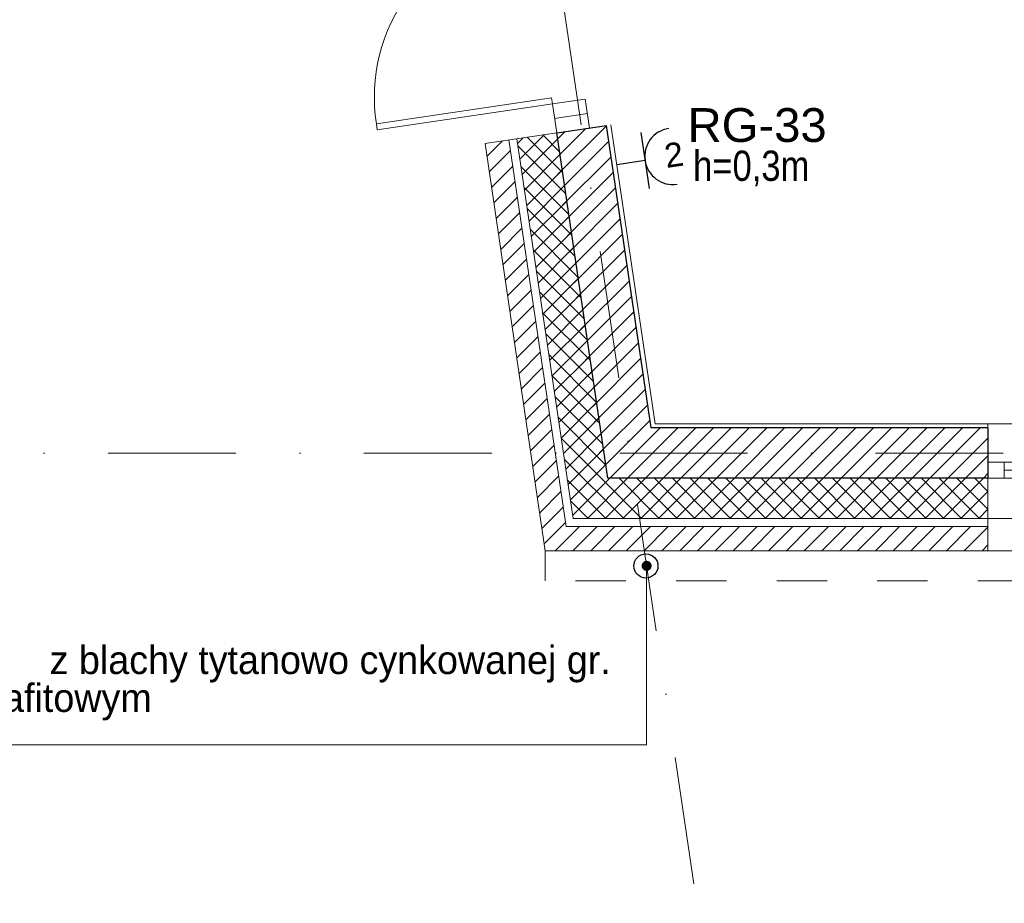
# Model space of a CAD drawing. Header units: metres. Extents: x 10441 to 19716, y -6570 to 1447.
# Tile 19 of 57: x 14392 to 14881, y -4465 to -4026. Entities that reach past the tile are written whole.
import ezdxf
from ezdxf.enums import TextEntityAlignment as Align

# ---------------------------------------------------------------- set-up
doc = ezdxf.new("R2010")
doc.units = ezdxf.units.M
doc.header["$MEASUREMENT"] = 0
for name, pattern in [('8', [0.5, 0.25, -0.25]), ('CONTINOUS', [0]), ('DASHDOT', [25.4, 12.7, -6.35, 0, -6.35])]:
    doc.linetypes.add(name, pattern=pattern)
doc.layers.get('0').update_dxf_attribs({"color": 8})
for name, color, linetype, lineweight in [('#elektryczne', 8, 'Continuous', 20), ('A_B.CIENKIE', 8, 'Continuous', 9), ('A_DRZWI', 8, 'Continuous', 5), ('A_HACZE', 8, 'Continuous', 5), ('A_OPISY', 8, 'Continuous', 18), ('A_OSIE', 8, 'Continuous', 13), ('A_OZACZENIE DRZWI', 8, 'Continuous', 13), ('A_OZNACZENIA OKIEN', 8, 'Continuous', 13), ('A_PROJEKTOWANE ŚCIANY MUROWANE NOŚNE', 8, 'Continuous', 30), ('A_RS', 8, 'Continuous', 25), ('A_STAL CIENKIE', 8, 'Continuous', 0), ('A_STOLARKA', 8, 'Continuous', 5), ('A_TYNK', 8, 'Continuous', 5), ('EB_obwody', 8, 'Continuous', 13)]:
    doc.layers.add(name, color=color, linetype=linetype, lineweight=lineweight)
doc.layers.add('EB_gniazda', color=1, linetype='Continuous')
doc.styles.add('ARIAL', font='arial.ttf')
doc.styles.add('m1_romans', font='romans.shx', dxfattribs={"width": 0.8})
doc.styles.add('opisy okien', font='txt', dxfattribs={"height": 15})

# ---------------------------------------------------------------- blocks, each defined once
blk = doc.blocks.new('_Dot')
at = {"color": 0, "linetype": 'ByBlock', "lineweight": -2}
blk.add_line((-0.5, 0), (-1, 0), dxfattribs=at)
at = {"color": 0, "linetype": 'ByBlock', "const_width": 0.5}
blk.add_lwpolyline([(-0.25, 0, 1), (0.25, 0, 1)], format="xyb", close=True, dxfattribs=at)
blk = doc.blocks.new('podkład')
at = {"layer": 'A_B.CIENKIE', "color": 8, "linetype": '8', "ltscale": 50}
blk.add_line((10690.6, -2044.7), (11260.6, -2044.7), dxfattribs=at)
at = {"layer": 'A_DRZWI', "color": 8, "ltscale": 2}
blk.add_line((10475.22, -1829.94), (10491.54, -1827.52), dxfattribs=at)
for points in [[(10387.11, -1835.63), (10386.67, -1832.66), (10473.72, -1819.77), (10474.16, -1822.74)], [(10490.48, -1820.33), (10492.61, -1834.72), (10476.29, -1837.14), (10474.16, -1822.74)]]:
    blk.add_lwpolyline(points, close=True, dxfattribs=at)
blk.add_arc((10471.98, -1819.32), 86.32, 97.3207, 188.8834, dxfattribs=at)
at = {"layer": 'A_HACZE', "color": 8, "linetype": 'Continuous'}
for p, q in [((10501.02, -1833.6), (10476.91, -1857.71)), ((10459.67, -1839.59), (10456.84, -1842.43)), ((10470.04, -1838.06), (10457.98, -1850.13)), ((10479.2, -1856.89), (10461.62, -1839.31)), ((10477.66, -1846.51), (10469.32, -1838.17)), ((10480.42, -1836.52), (10474.63, -1842.31)), ((10490.79, -1834.99), (10475.77, -1850.01)), ((10449.3, -1841.13), (10441.62, -1848.8)), ((10480.73, -1867.26), (10457, -1843.53)), ((10476.73, -1840.21), (10459.12, -1857.83)), ((10502.16, -1841.3), (10478.05, -1865.41)), ((10453.33, -1845.94), (10442.76, -1856.5)), ((10477.87, -1847.91), (10460.26, -1865.53)), ((10503.3, -1849), (10479.19, -1873.11)), ((10454.47, -1853.64), (10443.9, -1864.2)), ((10482.27, -1877.63), (10458.54, -1853.9)), ((10479.01, -1855.61), (10461.4, -1873.22)), ((10504.44, -1856.7), (10480.33, -1880.81)), ((10455.61, -1861.34), (10445.04, -1871.9)), ((10483.8, -1888.01), (10460.07, -1864.28)), ((10480.15, -1863.31), (10462.54, -1880.92)), ((10456.75, -1869.03), (10446.18, -1879.6)), ((10505.58, -1864.4), (10481.47, -1888.51)), ((10481.29, -1871.01), (10463.68, -1888.62)), ((10506.72, -1872.1), (10482.61, -1896.21)), ((10457.89, -1876.73), (10447.32, -1887.3)), ((10485.34, -1898.38), (10461.61, -1874.65)), ((10482.43, -1878.71), (10464.82, -1896.32)), ((10507.86, -1879.79), (10483.75, -1903.91)), ((10459.03, -1884.43), (10448.46, -1895)), ((10486.87, -1908.76), (10463.14, -1885.03)), ((10483.57, -1886.41), (10465.95, -1904.02)), ((10509, -1887.49), (10484.89, -1911.61)), ((10460.17, -1892.13), (10449.6, -1902.7)), ((10488.41, -1919.13), (10464.68, -1895.4)), ((10484.71, -1894.11), (10467.09, -1911.72)), ((10510.14, -1895.19), (10486.03, -1919.31)), ((10461.31, -1899.83), (10450.74, -1910.4)), ((10485.85, -1901.81), (10468.23, -1919.42)), ((10511.28, -1902.89), (10487.17, -1927.01)), ((10462.45, -1907.53), (10451.88, -1918.1)), ((10489.94, -1929.51), (10466.21, -1905.78)), ((10486.98, -1909.51), (10469.37, -1927.12)), ((10512.42, -1910.59), (10488.3, -1934.7)), ((10463.58, -1915.23), (10453.02, -1925.8)), ((10491.48, -1939.88), (10467.75, -1916.15)), ((10488.12, -1917.21), (10470.51, -1934.82)), ((10464.72, -1922.93), (10454.16, -1933.5)), ((10513.56, -1918.29), (10489.44, -1942.4)), ((10493.02, -1950.26), (10469.29, -1926.52)), ((10489.26, -1924.91), (10471.65, -1942.52)), ((10514.7, -1925.99), (10490.58, -1950.1)), ((10465.86, -1930.63), (10455.3, -1941.2)), ((10490.4, -1932.61), (10472.79, -1950.22)), ((10494.55, -1960.63), (10470.82, -1936.9)), ((10515.84, -1933.69), (10491.72, -1957.8)), ((10467, -1938.33), (10456.44, -1948.89)), ((10491.54, -1940.3), (10473.93, -1957.92)), ((10516.98, -1941.39), (10492.86, -1965.5)), ((10468.14, -1946.03), (10457.58, -1956.59)), ((10496.09, -1971), (10472.36, -1947.27)), ((10492.68, -1948), (10475.07, -1965.62)), ((10518.12, -1949.09), (10494, -1973.2)), ((10469.28, -1953.73), (10458.72, -1964.29)), ((10493.82, -1955.7), (10476.21, -1973.31)), ((10519.26, -1956.79), (10495.14, -1980.9)), ((10470.42, -1961.43), (10459.86, -1971.99)), ((10497.62, -1981.38), (10473.89, -1957.65)), ((10494.96, -1963.4), (10477.35, -1981.01)), ((10520.39, -1964.49), (10496.28, -1988.6)), ((10471.56, -1969.12), (10461, -1979.69)), ((10499.16, -1991.75), (10475.43, -1968.02)), ((10496.1, -1971.1), (10478.49, -1988.71)), ((10472.7, -1976.82), (10462.14, -1987.39)), ((10521.53, -1972.19), (10497.42, -1996.3)), ((10500.69, -2002.13), (10476.96, -1978.4)), ((10497.24, -1978.8), (10479.63, -1996.41)), ((10522.67, -1979.88), (10498.56, -2004)), ((10473.84, -1984.52), (10463.27, -1995.09)), ((10498.38, -1986.5), (10480.77, -2004.11)), ((10527.7, -1983.7), (10502.7, -2008.7)), ((10536.54, -1983.7), (10511.54, -2008.7)), ((10545.38, -1983.7), (10520.38, -2008.7)), ((10554.21, -1983.7), (10529.21, -2008.7)), ((10563.05, -1983.7), (10538.05, -2008.7)), ((10571.89, -1983.7), (10546.89, -2008.7)), ((10580.73, -1983.7), (10555.73, -2008.7)), ((10589.57, -1983.7), (10564.57, -2008.7)), ((10598.41, -1983.7), (10573.41, -2008.7)), ((10607.25, -1983.7), (10582.25, -2008.7)), ((10616.09, -1983.7), (10591.09, -2008.7)), ((10624.93, -1983.7), (10599.93, -2008.7)), ((10633.76, -1983.7), (10608.76, -2008.7)), ((10642.6, -1983.7), (10617.6, -2008.7)), ((10651.44, -1983.7), (10626.44, -2008.7)), ((10660.28, -1983.7), (10635.28, -2008.7)), ((10669.12, -1983.7), (10644.12, -2008.7)), ((10677.96, -1983.7), (10652.96, -2008.7)), ((10686.8, -1983.7), (10661.8, -2008.7)), ((10518.43, -2028.7), (10478.5, -1988.77)), ((10690.6, -1988.73), (10670.64, -2008.7)), ((10474.98, -1992.22), (10464.41, -2002.79)), ((10499.52, -1994.2), (10481.91, -2011.81)), ((10476.12, -1999.92), (10465.55, -2010.49)), ((10509.59, -2028.7), (10480.03, -1999.15)), ((10690.6, -1997.57), (10679.48, -2008.7)), ((10500.66, -2001.9), (10483.05, -2019.51)), ((10477.26, -2007.62), (10466.69, -2018.19)), ((10500.75, -2028.7), (10481.57, -2009.52)), ((10502.7, -2008.7), (10484.19, -2027.21)), ((10511.54, -2008.7), (10491.54, -2028.7)), ((10520.38, -2008.7), (10500.38, -2028.7)), ((10527.27, -2028.7), (10507.27, -2008.7)), ((10529.22, -2008.7), (10509.22, -2028.7)), ((10536.1, -2028.7), (10516.1, -2008.7)), ((10538.05, -2008.7), (10518.05, -2028.7)), ((10544.94, -2028.7), (10524.94, -2008.7)), ((10546.89, -2008.7), (10526.89, -2028.7)), ((10553.78, -2028.7), (10533.78, -2008.7)), ((10555.73, -2008.7), (10535.73, -2028.7)), ((10562.62, -2028.7), (10542.62, -2008.7)), ((10564.57, -2008.7), (10544.57, -2028.7)), ((10571.46, -2028.7), (10551.46, -2008.7)), ((10573.41, -2008.7), (10553.41, -2028.7)), ((10580.3, -2028.7), (10560.3, -2008.7)), ((10582.25, -2008.7), (10562.25, -2028.7)), ((10589.14, -2028.7), (10569.14, -2008.7)), ((10591.09, -2008.7), (10571.09, -2028.7)), ((10597.98, -2028.7), (10577.98, -2008.7)), ((10599.93, -2008.7), (10579.93, -2028.7)), ((10606.81, -2028.7), (10586.81, -2008.7)), ((10608.77, -2008.7), (10588.77, -2028.7)), ((10615.65, -2028.7), (10595.65, -2008.7)), ((10617.6, -2008.7), (10597.6, -2028.7)), ((10624.49, -2028.7), (10604.49, -2008.7)), ((10626.44, -2008.7), (10606.44, -2028.7)), ((10633.33, -2028.7), (10613.33, -2008.7)), ((10635.28, -2008.7), (10615.28, -2028.7)), ((10642.17, -2028.7), (10622.17, -2008.7)), ((10644.12, -2008.7), (10624.12, -2028.7)), ((10651.01, -2028.7), (10631.01, -2008.7)), ((10652.96, -2008.7), (10632.96, -2028.7)), ((10659.85, -2028.7), (10639.85, -2008.7)), ((10661.8, -2008.7), (10641.8, -2028.7)), ((10668.69, -2028.7), (10648.69, -2008.7)), ((10670.64, -2008.7), (10650.64, -2028.7)), ((10677.52, -2028.7), (10657.52, -2008.7)), ((10679.48, -2008.7), (10659.48, -2028.7)), ((10686.36, -2028.7), (10666.36, -2008.7)), ((10688.32, -2008.7), (10668.32, -2028.7)), ((10690.6, -2024.1), (10675.2, -2008.7)), ((10690.6, -2015.26), (10684.04, -2008.7)), ((10690.6, -2006.41), (10688.31, -2008.7)), ((10478.4, -2015.32), (10467.83, -2025.89)), ((10690.6, -2015.25), (10677.15, -2028.7)), ((10491.91, -2028.7), (10483.11, -2019.89)), ((10479.54, -2023.02), (10468.97, -2033.59)), ((10690.6, -2024.09), (10685.99, -2028.7)), ((10480.68, -2030.72), (10470.11, -2041.29)), ((10487.54, -2032.7), (10475.54, -2044.7)), ((10496.38, -2032.7), (10484.38, -2044.7)), ((10505.21, -2032.7), (10493.21, -2044.7)), ((10514.05, -2032.7), (10502.05, -2044.7)), ((10522.89, -2032.7), (10510.89, -2044.7)), ((10531.73, -2032.7), (10519.73, -2044.7)), ((10540.57, -2032.7), (10528.57, -2044.7)), ((10549.41, -2032.7), (10537.41, -2044.7)), ((10558.25, -2032.7), (10546.25, -2044.7)), ((10567.09, -2032.7), (10555.09, -2044.7)), ((10575.93, -2032.7), (10563.93, -2044.7)), ((10584.76, -2032.7), (10572.76, -2044.7)), ((10593.6, -2032.7), (10581.6, -2044.7)), ((10602.44, -2032.7), (10590.44, -2044.7)), ((10611.28, -2032.7), (10599.28, -2044.7)), ((10620.12, -2032.7), (10608.12, -2044.7)), ((10628.96, -2032.7), (10616.96, -2044.7)), ((10637.8, -2032.7), (10625.8, -2044.7)), ((10646.64, -2032.7), (10634.64, -2044.7)), ((10655.48, -2032.7), (10643.48, -2044.7)), ((10664.31, -2032.7), (10652.31, -2044.7)), ((10673.15, -2032.7), (10661.15, -2044.7)), ((10681.99, -2032.7), (10669.99, -2044.7)), ((10690.6, -2032.93), (10678.83, -2044.7)), ((10690.6, -2041.77), (10687.67, -2044.7))]:
    blk.add_line(p, q, dxfattribs=at)
at = {"layer": 'A_OPISY', "color": 8, "linetype": 'CONTINOUS', "ltscale": 0.1}
blk.add_lwpolyline([(10520.99, -2057.2), (10520.99, -2141.18), (10037.65, -2141.18)], dxfattribs=at)
at = {"layer": 'A_OSIE', "color": 8, "linetype": 'DASHDOT', "ltscale": 5}
for p, q in [((10563.06, -2335.96), (10339.57, -828.6)), ((14256.99, -1996.2), (10108.73, -1996.2))]:
    blk.add_line(p, q, dxfattribs=at)
at = {"layer": 'A_PROJEKTOWANE ŚCIANY MUROWANE NOŚNE', "color": 8}
for p, q in [((10476.29, -1837.14), (10501.02, -1833.48)), ((10523.25, -1983.7), (10501.02, -1833.47)), ((10501.68, -2008.7), (10476.29, -1837.14)), ((10690.6, -1983.7), (10523.25, -1983.7)), ((10690.6, -1983.7), (10690.6, -2008.7)), ((10690.6, -2008.7), (10501.68, -2008.7))]:
    blk.add_line(p, q, dxfattribs=at)
at = {"layer": 'A_RS', "color": 8, "lineweight": 25}
blk.add_circle((10520.62, -2052.25), 6, dxfattribs=at)
at = {"layer": 'A_STAL CIENKIE', "color": 8, "linetype": '8', "ltscale": 100}
for p, q in [((10470.62, -2059.7), (10470.62, -2044.7)), ((10470.62, -2044.7), (13910.62, -2044.7)), ((13910.62, -2059.7), (10470.62, -2059.7))]:
    blk.add_line(p, q, dxfattribs=at)
at = {"layer": 'A_STOLARKA', "color": 8}
for p, q in [((10690.6, -2028.7), (10690.6, -1981.7)), ((10690.6, -1981.7), (10948.6, -1981.7)), ((10948.6, -2000.7), (10690.6, -2000.7)), ((10690.6, -2008.7), (10690.6, -2000.7)), ((10690.6, -2000.7), (10698.6, -2000.7)), ((10698.6, -2000.7), (10698.6, -2008.7)), ((10940.6, -2004.7), (10698.6, -2004.7)), ((10940.6, -2008.7), (10690.6, -2008.7)), ((10698.6, -2008.7), (10690.6, -2008.7)), ((10948.6, -2028.7), (10690.6, -2028.7))]:
    blk.add_line(p, q, dxfattribs=at)
at = {"layer": 'A_TYNK', "color": 8, "linetype": 'Continuous'}
for p, q in [((10525.17, -1981.7), (10503.18, -1833.15)), ((10476.29, -1837.14), (10440.67, -1842.41)), ((10470.62, -2044.7), (10440.67, -1842.41)), ((10480.97, -2032.7), (10452.55, -1840.65)), ((10484.42, -2028.7), (10456.5, -1840.06)), ((10484.42, -2028.7), (10456.5, -1840.06)), ((10690.6, -1981.7), (10525.17, -1981.7)), ((10690.6, -2028.7), (10484.42, -2028.7)), ((10690.6, -2028.7), (10484.42, -2028.7)), ((10690.6, -2044.7), (10690.6, -2028.7)), ((10690.6, -2032.7), (10480.97, -2032.7)), ((10690.6, -2044.7), (10470.62, -2044.7))]:
    blk.add_line(p, q, dxfattribs=at)
at = {"layer": 'A_OPISY', "color": 8, "linetype": 'CONTINOUS', "ltscale": 0.1, "xscale": 5, "yscale": 5, "zscale": 5, "rotation": 90}
blk.add_blockref('_Dot', (10520.99, -2052.2), dxfattribs=at)
at = {"layer": 'A_OPISY', "color": 8, "linetype": 'Continuous', "lineweight": 18, "style": 'opisy okien'}
for s, p in [(' z blachy tytanowo cynkowanej gr.', (10219.09, -2105.96)), ('0.8mm w kolorze grafitowym', (10037.84, -2124.76))]:
    blk.add_text(s, height=14, dxfattribs=at).set_placement(p)
at = {"layer": 'A_OZACZENIE DRZWI', "color": 8, "ltscale": 0.1, "style": 'm1_romans', "width": 0.8}
for rotation, p in [(98.4861, (12735.07, -773.13)), (360, (12573.8, -1012.7)), (90, (11565.29, -1150.14)), (90, (11872.29, -1150.14)), (90, (12230.03, -1245.64)), (90, (12385.87, -1249.44)), (90, (11565.29, -1370.89)), (90, (11872.29, -1370.89)), (90, (12230.03, -1370.89)), (90, (12389.3, -1370.89)), (90, (11748.79, -1556.15)), (90, (11986.6, -1556.15)), (90, (12389.3, -1556.15)), (360, (12235.05, -1664.2)), (360, (12235.05, -1880.2)), (90, (11745.78, -2001.94))]:
    blk.add_attdef('SZEROKOSC', text='', height=10, rotation=rotation, dxfattribs=at).set_placement(p, align=Align.BOTTOM_CENTER)
for rotation, p in [(98.4861, (12738.56, -773.47)), (360, (12572.95, -1016.09)), (90, (11568.68, -1150.99)), (90, (11875.68, -1150.99)), (90, (12233.42, -1246.49)), (90, (12389.27, -1250.29)), (90, (11568.68, -1371.74)), (90, (11875.68, -1371.74)), (90, (12233.42, -1371.74)), (90, (12392.69, -1371.74)), (90, (11752.19, -1557)), (90, (11990, -1557)), (90, (12392.69, -1557)), (360, (12234.2, -1667.59)), (360, (12234.2, -1883.59)), (90, (11749.18, -2002.79))]:
    blk.add_attdef('WYSOKOSC', text='', height=10, rotation=rotation, dxfattribs=at).set_placement(p, align=Align.TOP_CENTER)
at = {"layer": 'A_OZNACZENIA OKIEN', "color": 8, "ltscale": 0.1, "style": 'm1_romans', "width": 0.8}
for rotation, p in [(278.8676, (13373.71, -593.04)), (278.8676, (12983.87, -650.74)), (278.8676, (12445.73, -730.4)), (278.8676, (12224.15, -763.19)), (0, (14017.48, -900.03)), (278.8676, (11021.54, -941.2)), (278.8676, (10640.69, -997.57)), (0, (14017.48, -1574.7)), (90, (10819.6, -2080.7)), (90, (11204.6, -2080.7)), (90, (11970.6, -2080.7)), (90, (13175.8, -2080.7)), (90, (13539.8, -2080.7))]:
    blk.add_attdef('SZEROKOSC', text='', height=10, rotation=rotation, dxfattribs=at).set_placement(p, align=Align.BOTTOM_CENTER)
for rotation, p in [(278.8676, (13403.28, -587.56)), (278.8676, (13013.44, -645.27)), (278.8676, (12475.3, -724.92)), (278.8676, (12253.72, -757.72)), (0, (14011.09, -903.42)), (278.8676, (11051.11, -935.72)), (278.8676, (10670.26, -992.09)), (0, (14011.09, -1578.09)), (90, (10823, -2081.55)), (90, (11208, -2081.55)), (90, (11974, -2081.55)), (90, (13179.19, -2081.55)), (90, (13543.19, -2081.55))]:
    blk.add_attdef('WYSOKOSC', text='', height=10, rotation=rotation, dxfattribs=at).set_placement(p, align=Align.TOP_CENTER)
blk = doc.blocks.new('*U202')
at = {"layer": 'EB_gniazda', "lineweight": 30}
for p, q in [((-89923641.27, -54758981.54), (-89923641.27, -54759009.58)), ((-89923641.27, -54758995.56), (-89923655.49, -54758995.56))]:
    blk.add_line(p, q, dxfattribs=at)
blk.add_arc((-89923627.27, -54758995.56), 14, 90, 270, dxfattribs=at)
at = {"layer": 'EB_gniazda', "linetype": 'Continuous', "insert": (-89923631.32, -54758988.8), "char_height": 12, "attachment_point": 1, "style": 'ARIAL'}
blk.add_mtext_dynamic_manual_height_columns('{\\C0;2}', width=397.3306, gutter_width=1, heights=[0], dxfattribs=at)

msp = doc.modelspace()

# ---------------------------------------------------------------- block references
at = {"layer": '#elektryczne', "color": 8, "linetype": 'Continuous', "lineweight": 18}
msp.add_blockref('podkład', (4182.37, -2244.78), dxfattribs=at)
at = {"layer": 'EB_gniazda', "color": 0, "linetype": 'Continuous', "lineweight": 30, "rotation": 8.419557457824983}
msp.add_blockref('*U202', (80951333.31, 67331412.5), dxfattribs=at)

# ---------------------------------------------------------------- texts
at = {"layer": 'A_OPISY', "color": 0, "lineweight": 13, "insert": (14841.41, -4099.64), "char_height": 15, "width": 229.9369, "attachment_point": 5, "style": 'opisy okien'}
msp.add_mtext('\\pxql;{\\fArial Narrow|b0|i0|c238|p39;h=0,3m}', dxfattribs=at)
at = {"layer": 'EB_obwody', "color": 5, "style": 'ARIAL'}
msp.add_text('RG-33', height=16.8, rotation=0, dxfattribs=at).set_placement((14723.7, -4086.42))

doc.saveas('drawing.dxf')
